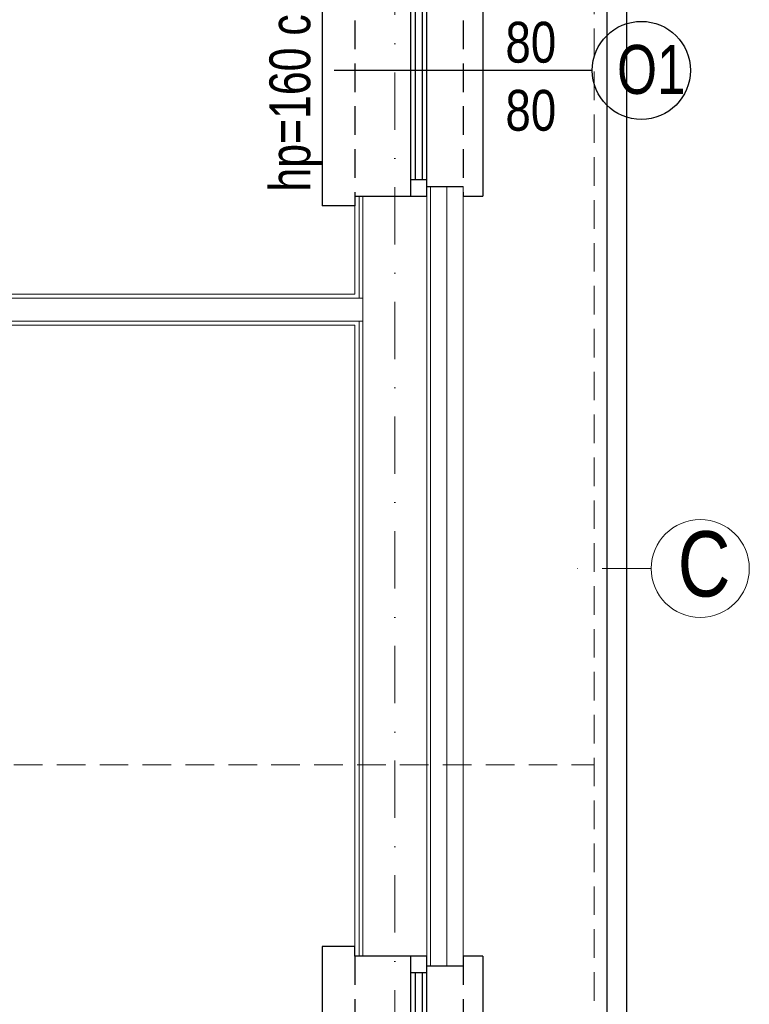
# Model space of a CAD drawing. Header units: inches. Extents: x 67073 to 287261, y -76160 to 48412.
# Tile 21 of 117: x 79839 to 80062, y -41597 to -41296. Entities that reach past the tile are written whole.
import ezdxf

# ---------------------------------------------------------------- set-up
doc = ezdxf.new("R2010")
doc.units = ezdxf.units.IN
doc.header["$MEASUREMENT"] = 0
doc.linetypes.add('DASHDOT', pattern=[1, 0.5, -0.25, 0, -0.25])
doc.linetypes.add('HIDDEN', pattern=[0.375, 0.25, -0.125])
for name, color, linetype, lineweight in [('p-- ocieplenie-w.zew', 77, 'Continuous', 0), ('p--dach', 2, 'Continuous', 30), ('p--osie konstr', 1, 'DASHDOT', 15), ('p--osie konstr.-NR', 1, 'DASHDOT', 15), ('p--płyta GK', 2, 'Continuous', 0), ('p--ściana GK', 62, 'Continuous', 0), ('p--ściana szkielet', 3, 'Continuous', 0)]:
    doc.layers.add(name, color=color, linetype=linetype, lineweight=lineweight)
for name, color, linetype in [('p--obrzeże bet.', 252, 'Continuous'), ('p--okna', 251, 'Continuous'), ('p--opis okna', 181, 'Continuous')]:
    doc.layers.add(name, color=color, linetype=linetype)
doc.styles.add('1-50', font='arial.ttf', dxfattribs={"width": 0.75, "height": 12.5})
doc.styles.get("Standard").update_dxf_attribs({"font": 'ARIAL.TTF', "width": 0.75})
doc.linetypes.add('BATTING', pattern='A,0.0001,-0.1,[134,ltypeshp.shx,S=0.1,R=0,X=-0.1,Y=0],-0.2,[134,ltypeshp.shx,S=0.1,R=180,X=0.1,Y=0],-0.1', length=0.4001)

# ---------------------------------------------------------------- blocks, each defined once
blk = doc.blocks.new('okno-150-33.15')
at = {"linetype": 'Continuous', "ltscale": 35}
for p, q in [((-3, 10), (153, 10)), ((0, -39.15), (150, -39.15))]:
    blk.add_line(p, q, dxfattribs=at)
for p, q in [((-3, 0), (-3, 10)), ((153, 0), (153, 10)), ((0, 0), (-3, 0)), ((0, -21.95), (0, 0)), ((150, 0), (150, -21.95)), ((150, 0), (153, 0)), ((0, -21.95), (0, -16.95)), ((0, -16.95), (5, -16.95)), ((5, -16.95), (145, -16.95)), ((5, -16.95), (5, -21.95)), ((72.5, -21.95), (72.5, -16.95)), ((77.5, -16.95), (77.5, -21.95)), ((145, -21.95), (145, -16.95)), ((145, -16.95), (150, -16.95)), ((150, -16.95), (150, -21.95)), ((5, -18.45), (72.5, -18.45)), ((5, -20.61), (72.5, -20.61)), ((77.5, -18.45), (145, -18.45)), ((77.5, -20.61), (145, -20.61)), ((5, -21.95), (0, -21.95)), ((3, -33.15), (3, -21.95)), ((145, -21.95), (5, -21.95)), ((150, -21.95), (145, -21.95)), ((147, -21.95), (147, -33.15)), ((0, -39.15), (0, -33.15)), ((150, -33.15), (150, -39.15))]:
    blk.add_line(p, q)
at = {"linetype": 'HIDDEN', "ltscale": 35}
for p, q in [((0, 0), (150, 0)), ((0, -33.15), (150, -33.15))]:
    blk.add_line(p, q, dxfattribs=at)
blk = doc.blocks.new('okno-80-33.15')
at = {"linetype": 'Continuous', "ltscale": 35}
for p, q in [((-3, 10), (83, 10)), ((0, -39.15), (80, -39.15))]:
    blk.add_line(p, q, dxfattribs=at)
for p, q in [((-3, 0), (-3, 10)), ((83, 0), (83, 10)), ((0, 0), (-3, 0)), ((0, -21.95), (0, 0)), ((80, 0), (80, -21.95)), ((80, 0), (83, 0)), ((0, -21.95), (0, -16.95)), ((0, -16.95), (5, -16.95)), ((5, -16.95), (75, -16.95)), ((5, -16.95), (5, -21.95)), ((75, -21.95), (75, -16.95)), ((75, -16.95), (80, -16.95)), ((80, -16.95), (80, -21.95)), ((5, -18.45), (75, -18.45)), ((5, -20.61), (75, -20.61)), ((5, -21.95), (0, -21.95)), ((3, -33.15), (3, -21.95)), ((75, -21.95), (5, -21.95)), ((80, -21.95), (75, -21.95)), ((77, -21.95), (77, -33.15)), ((0, -39.15), (0, -33.15)), ((80, -33.15), (80, -39.15))]:
    blk.add_line(p, q)
at = {"linetype": 'HIDDEN', "ltscale": 35}
for p, q in [((0, 0), (80, 0)), ((0, -33.15), (80, -33.15))]:
    blk.add_line(p, q, dxfattribs=at)

msp = doc.modelspace()

# ---------------------------------------------------------------- linework, layer by layer
at = {"layer": 'p-- ocieplenie-w.zew', "color": 0, "linetype": 'BATTING', "ltscale": 2}
msp.add_line((79969.392, -41585.194), (79969.392, -41346.594), dxfattribs=at)
at = {"layer": 'p--dach', "color": 0, "linetype": 'HIDDEN', "lineweight": 20, "ltscale": 35}
msp.add_line((78734.392, -41523.644), (80014.392, -41523.644), dxfattribs=at)
msp.add_lwpolyline([(78734.392, -41101.444), (80014.392, -41101.444), (80014.392, -41945.844), (78734.392, -41945.844)], close=True, dxfattribs=at)
at = {"layer": 'p--obrzeże bet.', "color": 0, "linetype": 'Continuous', "ltscale": 35}
for points in [[(79570.992, -41915.844), (80024.392, -41915.844), (80024.392, -41131.444), (78724.392, -41131.444), (78724.392, -41921.844), (79177.792, -41921.844)], [(79564.992, -41909.844), (80018.392, -41909.844), (80018.392, -41137.444), (78730.392, -41137.444), (78730.392, -41915.844), (79183.792, -41915.844)]]:
    msp.add_lwpolyline(points, dxfattribs=at)
at = {"layer": 'p--opis okna', "color": 0}
msp.add_line((80013.872, -41311.094), (79934.911, -41311.094), dxfattribs=at)
msp.add_circle((80028.872, -41311.094), 15, dxfattribs=at)
at = {"layer": 'p--osie konstr', "color": 0, "linetype": 'DASHDOT', "ltscale": 35}
msp.add_line((79953.442, -41890.844), (79953.442, -41131.444), dxfattribs=at)
at = {"layer": 'p--osie konstr.-NR', "color": 0, "linetype": 'DASHDOT', "ltscale": 30}
msp.add_line((80031.906, -41463.544), (80006.906, -41463.544), dxfattribs=at)
at = {"layer": 'p--osie konstr.-NR', "color": 0, "linetype": 'Continuous', "ltscale": 35}
msp.add_circle((80046.906, -41463.544), 15, dxfattribs=at)
at = {"layer": 'p--płyta GK', "color": 0, "ltscale": 35}
for p, q in [((79941.242, -41379.594), (79941.242, -41349.594)), ((79942.492, -41380.844), (79942.492, -41349.594)), ((79941.242, -41582.194), (79941.242, -41389.094)), ((79942.492, -41582.194), (79942.492, -41387.844))]:
    msp.add_line(p, q, dxfattribs=at)
at = {"layer": 'p--ściana GK', "color": 0, "ltscale": 35}
for p, q in [((79941.242, -41379.594), (79698.142, -41379.594)), ((79943.692, -41380.844), (79698.142, -41380.844)), ((79943.692, -41387.844), (79698.142, -41387.844)), ((79941.242, -41389.094), (79698.142, -41389.094))]:
    msp.add_line(p, q, dxfattribs=at)
at = {"layer": 'p--ściana szkielet', "color": 0, "ltscale": 2}
for p, q in [((79963.192, -41585.194), (79963.192, -41346.594)), ((79964.392, -41585.194), (79964.392, -41346.594)), ((79974.392, -41585.194), (79974.392, -41346.594)), ((79943.692, -41582.194), (79943.692, -41349.594)), ((79943.692, -41582.194), (79943.692, -41349.594))]:
    msp.add_line(p, q, dxfattribs=at)
at = {"layer": 'p--ściana szkielet', "color": 0, "ltscale": 35}
for points in [[(79974.392, -41346.594), (79963.192, -41346.594), (79963.192, -41349.594), (79941.242, -41349.594)], [(79974.392, -41585.194), (79963.192, -41585.194), (79963.192, -41582.194), (79941.242, -41582.194)]]:
    msp.add_lwpolyline(points, dxfattribs=at)

# ---------------------------------------------------------------- block references
at = {"layer": 'p--okna', "color": 0, "linetype": 'Continuous', "xscale": -1, "rotation": 89.99999999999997}
for name, p in [('okno-80-33.15', (79941.242, -41269.594)), ('okno-150-33.15', (79941.242, -41582.194))]:
    msp.add_blockref(name, p, dxfattribs=at)

# ---------------------------------------------------------------- texts
at = {"layer": 'p--opis okna', "color": 0, "insert": (79931.335, -41348.176), "char_height": 12.5, "width": 128.63421, "attachment_point": 7, "rotation": 90, "style": '1-50'}
msp.add_mtext('hp=160 cm', dxfattribs=at)
at = {"layer": 'p--opis okna', "color": 0, "style": '1-50'}
for s, insert, char_height, width, attachment_point in [('{\\W0.8;80\\P80}', (79987.285, -41296.23), 12.5, 45.287, 1), ('O1', (80021.439, -41318.51), 15, 74.01038, 7)]:
    msp.add_mtext(s, dxfattribs=dict(at, insert=insert, char_height=char_height, width=width, attachment_point=attachment_point))
at = {"layer": 'p--osie konstr.-NR', "color": 0, "linetype": 'Continuous', "ltscale": 35, "insert": (80039.991, -41452.129), "char_height": 20, "width": 63.5564, "attachment_point": 1}
msp.add_mtext('{\\W0.8;C}', dxfattribs=at)

doc.saveas('drawing.dxf')
